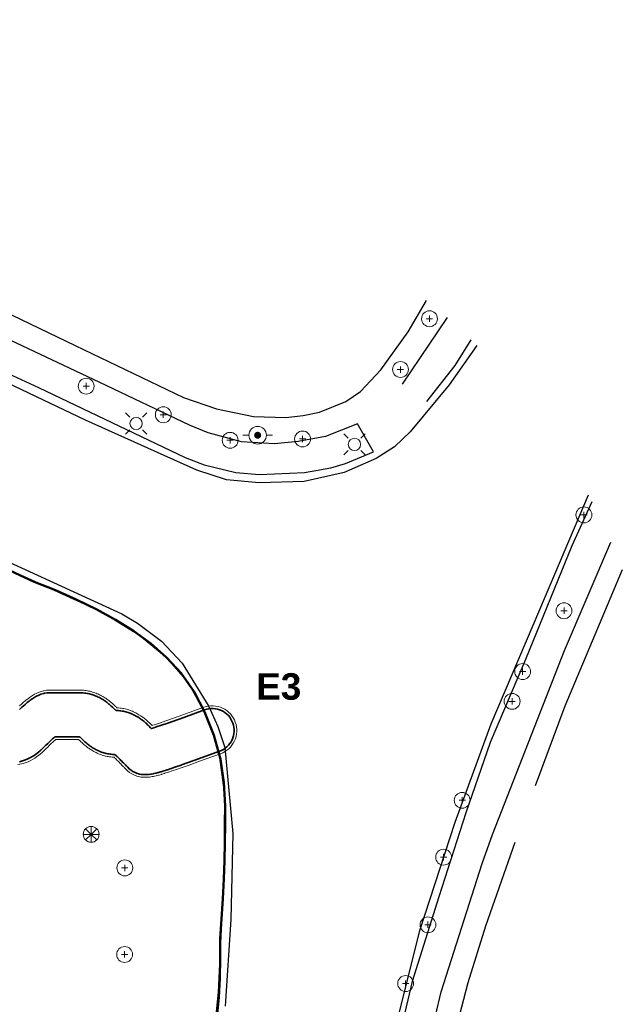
# Model space of a CAD drawing. Header units: metres. Extents: x -6552 to -6384, y 5654608 to 5654799.
# Tile 20 of 20: x -6418 to -6384, y 5654720 to 5654776. Entities that reach past the tile are written whole.
import ezdxf
from ezdxf.enums import TextEntityAlignment as Align

# ---------------------------------------------------------------- set-up
doc = ezdxf.new("R2010")
doc.units = ezdxf.units.M
doc.header["$LTSCALE"] = 0.5
doc.linetypes.add('PHANTOM', pattern=[22, 12, -2, 2, -2, 2, -2])
for name, color, linetype, lineweight in [('L-ANNO-TEXT', 2, 'Continuous', 18), ('L-HARD-PATT', 253, 'Continuous', 13), ('L-HARD-PAVE', 8, 'Continuous', 35), ('V-PROP-LINE', 7, 'PHANTOM', 50), ('V-ROAD-CURB', 7, 'Continuous', 25), ('V-ROAD-SW', 8, 'Continuous', 25), ('V-UTIL-ELEC', 1, 'Continuous', 18), ('V-UTIL-WATER', 4, 'Continuous', 18), ('V-VEG-TREE', 94, 'Continuous', 18)]:
    doc.layers.add(name, color=color, linetype=linetype, lineweight=lineweight)
doc.styles.add('BR-TITLE', font='arialbd.ttf')

# ---------------------------------------------------------------- blocks, each defined once
blk = doc.blocks.new('UTIL-HYDRANT')
at = {"lineweight": -2}
h = blk.add_hatch(color=0, dxfattribs=at)
h.dxf.hatch_style = 1
edge = h.paths.add_edge_path()
edge.add_arc((0, 0), 0.4, 0, 360)
at = {"color": 0, "lineweight": -2}
for p, q in [((-1, 0), (-1.7, 0)), ((1, 0), (1.7, 0))]:
    blk.add_line(p, q, dxfattribs=at)
blk.add_circle((0, 0), 1, dxfattribs=at)
blk = doc.blocks.new('UTIL-LIGHT')
at = {"color": 0, "lineweight": -2}
for p, q in [((-0.71, 0.71), (-1.2, 1.2)), ((0.71, 0.71), (1.2, 1.2)), ((-0.71, -0.71), (-1.2, -1.2)), ((0.71, -0.71), (1.2, -1.2))]:
    blk.add_line(p, q, dxfattribs=at)
blk.add_circle((0, 0), 0.7, dxfattribs=at)
blk = doc.blocks.new('VEG-TREE-DECID')
at = {"color": 0, "lineweight": -2}
for p, q in [((-0.6, 0), (0.6, 0)), ((0, -0.6), (0, 0.6))]:
    blk.add_line(p, q, dxfattribs=at)
blk.add_circle((0, 0), 1.5, dxfattribs=at)
blk = doc.blocks.new('VEG-TREE-CONIF')
at = {"color": 0, "lineweight": -2}
for q in [(-1.5, 0), (-1.06, 1.06), (-1.06, -1.06), (0, 1.5), (1.06, 1.06), (1.5, 0), (0, -1.5), (1.06, -1.06)]:
    blk.add_line((0, 0), q, dxfattribs=at)
blk.add_circle((0, 0), 1.5, dxfattribs=at)

msp = doc.modelspace()

# ---------------------------------------------------------------- linework, layer by layer
at = {"layer": 'L-HARD-PATT'}
for points in [[(-6418.196, 5654737.263), (-6418.181, 5654737.276), (-6418.086, 5654737.362), (-6418.069, 5654737.377), (-6417.979, 5654737.455), (-6417.959, 5654737.472), (-6417.875, 5654737.542), (-6417.851, 5654737.562), (-6417.773, 5654737.624), (-6417.743, 5654737.648), (-6417.671, 5654737.702), (-6417.634, 5654737.73), (-6417.567, 5654737.777), (-6417.519, 5654737.809), (-6417.458, 5654737.848), (-6417.394, 5654737.887), (-6417.339, 5654737.919), (-6417.25, 5654737.965), (-6417.202, 5654737.989), (-6417.074, 5654738.042), (-6417.031, 5654738.058), (-6416.841, 5654738.112), (-6416.804, 5654738.12), (-6416.661, 5654738.142), (-6416.516, 5654738.15), (-6414.719, 5654738.15), (-6414.631, 5654738.147), (-6414.569, 5654738.143), (-6414.483, 5654738.135), (-6414.42, 5654738.127), (-6414.336, 5654738.114), (-6414.273, 5654738.103), (-6414.192, 5654738.085), (-6414.129, 5654738.069), (-6414.051, 5654738.047), (-6413.989, 5654738.028), (-6413.915, 5654738.002), (-6413.852, 5654737.979), (-6413.783, 5654737.951), (-6413.72, 5654737.923), (-6413.655, 5654737.893), (-6413.593, 5654737.862), (-6413.532, 5654737.83), (-6413.47, 5654737.794), (-6413.414, 5654737.761), (-6413.352, 5654737.722), (-6413.301, 5654737.689), (-6413.238, 5654737.646), (-6413.191, 5654737.612), (-6413.129, 5654737.565), (-6413.086, 5654737.532), (-6413.023, 5654737.481), (-6412.984, 5654737.448), (-6412.922, 5654737.393), (-6412.886, 5654737.361), (-6412.824, 5654737.303), (-6412.791, 5654737.271), (-6412.745, 5654737.225), (-6412.716, 5654737.198), (-6412.691, 5654737.176), (-6412.67, 5654737.158), (-6412.656, 5654737.148), (-6412.631, 5654737.147), (-6412.569, 5654737.143), (-6412.483, 5654737.135), (-6412.42, 5654737.127), (-6412.336, 5654737.114), (-6412.273, 5654737.103), (-6412.192, 5654737.085), (-6412.129, 5654737.069), (-6412.051, 5654737.047), (-6411.989, 5654737.028), (-6411.915, 5654737.002), (-6411.852, 5654736.979), (-6411.783, 5654736.951), (-6411.72, 5654736.923), (-6411.655, 5654736.893), (-6411.593, 5654736.862), (-6411.532, 5654736.83), (-6411.47, 5654736.794), (-6411.414, 5654736.761), (-6411.352, 5654736.722), (-6411.301, 5654736.689), (-6411.238, 5654736.646), (-6411.191, 5654736.612), (-6411.129, 5654736.565), (-6411.086, 5654736.532), (-6411.023, 5654736.481), (-6410.984, 5654736.448), (-6410.922, 5654736.393), (-6410.886, 5654736.361), (-6410.824, 5654736.303), (-6410.791, 5654736.271), (-6410.729, 5654736.209), (-6410.669, 5654736.148), (-6410.664, 5654736.144), (-6410.62, 5654736.158), (-6410.422, 5654736.224), (-6410.194, 5654736.301), (-6409.891, 5654736.407), (-6409.514, 5654736.541), (-6408.929, 5654736.751), (-6407.74, 5654737.18), (-6407.608, 5654737.22), (-6407.474, 5654737.248), (-6407.337, 5654737.262), (-6407.199, 5654737.262), (-6407.063, 5654737.249), (-6406.928, 5654737.223), (-6406.796, 5654737.183), (-6406.669, 5654737.131), (-6406.548, 5654737.066), (-6406.433, 5654736.99), (-6406.327, 5654736.904), (-6406.229, 5654736.807), (-6406.142, 5654736.701), (-6406.065, 5654736.587), (-6406, 5654736.466), (-6405.947, 5654736.339), (-6405.907, 5654736.208), (-6405.88, 5654736.073), (-6405.866, 5654735.936), (-6405.865, 5654735.799), (-6405.879, 5654735.662), (-6405.905, 5654735.527), (-6405.944, 5654735.396), (-6405.997, 5654735.269), (-6406.061, 5654735.147), (-6406.137, 5654735.033), (-6406.224, 5654734.926), (-6406.321, 5654734.829), (-6406.427, 5654734.741), (-6406.541, 5654734.665), (-6406.662, 5654734.6), (-6406.788, 5654734.547), (-6407.979, 5654734.117), (-6407.981, 5654734.116), (-6408.57, 5654733.905), (-6408.575, 5654733.903), (-6408.959, 5654733.767), (-6408.966, 5654733.764), (-6409.277, 5654733.656), (-6409.288, 5654733.652), (-6409.526, 5654733.571), (-6409.537, 5654733.567), (-6409.747, 5654733.498), (-6409.761, 5654733.493), (-6409.943, 5654733.435), (-6409.963, 5654733.429), (-6410.116, 5654733.383), (-6410.145, 5654733.374), (-6410.269, 5654733.339), (-6410.297, 5654733.332), (-6410.408, 5654733.304), (-6410.443, 5654733.295), (-6410.54, 5654733.273), (-6410.589, 5654733.262), (-6410.672, 5654733.246), (-6410.742, 5654733.235), (-6410.811, 5654733.225), (-6410.919, 5654733.214), (-6410.974, 5654733.211), (-6411.156, 5654733.211), (-6411.197, 5654733.214), (-6411.312, 5654733.226), (-6411.426, 5654733.248), (-6411.537, 5654733.28), (-6411.565, 5654733.289), (-6411.7, 5654733.34), (-6411.829, 5654733.406), (-6411.95, 5654733.484), (-6412.063, 5654733.574), (-6412.165, 5654733.676), (-6412.174, 5654733.686), (-6412.183, 5654733.696), (-6412.197, 5654733.71), (-6412.216, 5654733.73), (-6412.238, 5654733.753), (-6412.264, 5654733.78), (-6412.294, 5654733.811), (-6412.327, 5654733.845), (-6412.364, 5654733.882), (-6412.404, 5654733.922), (-6412.447, 5654733.966), (-6412.493, 5654734.012), (-6412.542, 5654734.062), (-6412.595, 5654734.115), (-6412.65, 5654734.17), (-6412.709, 5654734.229), (-6412.755, 5654734.275), (-6412.784, 5654734.302), (-6412.809, 5654734.324), (-6412.83, 5654734.342), (-6412.844, 5654734.352), (-6412.869, 5654734.353), (-6412.931, 5654734.357), (-6413.017, 5654734.365), (-6413.08, 5654734.373), (-6413.164, 5654734.386), (-6413.227, 5654734.397), (-6413.308, 5654734.415), (-6413.371, 5654734.431), (-6413.449, 5654734.453), (-6413.511, 5654734.472), (-6413.585, 5654734.498), (-6413.648, 5654734.521), (-6413.717, 5654734.549), (-6413.78, 5654734.577), (-6413.845, 5654734.607), (-6413.907, 5654734.638), (-6413.968, 5654734.67), (-6414.03, 5654734.706), (-6414.086, 5654734.739), (-6414.148, 5654734.778), (-6414.199, 5654734.811), (-6414.262, 5654734.854), (-6414.309, 5654734.888), (-6414.371, 5654734.935), (-6414.414, 5654734.968), (-6414.477, 5654735.019), (-6414.516, 5654735.052), (-6414.578, 5654735.107), (-6414.614, 5654735.139), (-6414.676, 5654735.197), (-6414.709, 5654735.229), (-6414.755, 5654735.275), (-6414.784, 5654735.302), (-6414.809, 5654735.324), (-6414.83, 5654735.342), (-6414.842, 5654735.35), (-6416.132, 5654735.35), (-6416.152, 5654735.333), (-6416.223, 5654735.271), (-6416.304, 5654735.199), (-6416.392, 5654735.118), (-6416.488, 5654735.027), (-6416.591, 5654734.927), (-6416.702, 5654734.818), (-6416.823, 5654734.698), (-6416.892, 5654734.633), (-6417.015, 5654734.525), (-6417.101, 5654734.456), (-6417.222, 5654734.366), (-6417.331, 5654734.293), (-6417.45, 5654734.221), (-6417.584, 5654734.149), (-6417.701, 5654734.095), (-6417.864, 5654734.031), (-6417.979, 5654733.994), (-6418.17, 5654733.947), (-6418.284, 5654733.927)], [(-6418.196, 5654734.094), (-6418.025, 5654734.136), (-6417.91, 5654734.173), (-6417.764, 5654734.231), (-6417.647, 5654734.285), (-6417.528, 5654734.349), (-6417.408, 5654734.421), (-6417.312, 5654734.486), (-6417.191, 5654734.576), (-6417.113, 5654734.638), (-6416.99, 5654734.746), (-6416.929, 5654734.804), (-6416.807, 5654734.925), (-6416.696, 5654735.034), (-6416.592, 5654735.135), (-6416.494, 5654735.227), (-6416.405, 5654735.31), (-6416.323, 5654735.384), (-6416.249, 5654735.448), (-6416.186, 5654735.5), (-6414.796, 5654735.5), (-6414.794, 5654735.499), (-6414.779, 5654735.49), (-6414.761, 5654735.477), (-6414.738, 5654735.46), (-6414.712, 5654735.439), (-6414.683, 5654735.413), (-6414.651, 5654735.383), (-6414.603, 5654735.335), (-6414.574, 5654735.307), (-6414.511, 5654735.248), (-6414.479, 5654735.219), (-6414.417, 5654735.165), (-6414.382, 5654735.135), (-6414.319, 5654735.085), (-6414.281, 5654735.055), (-6414.219, 5654735.008), (-6414.177, 5654734.978), (-6414.114, 5654734.935), (-6414.069, 5654734.905), (-6414.006, 5654734.866), (-6413.957, 5654734.836), (-6413.894, 5654734.801), (-6413.84, 5654734.773), (-6413.778, 5654734.741), (-6413.72, 5654734.714), (-6413.657, 5654734.687), (-6413.595, 5654734.662), (-6413.533, 5654734.638), (-6413.467, 5654734.615), (-6413.404, 5654734.596), (-6413.334, 5654734.576), (-6413.272, 5654734.561), (-6413.199, 5654734.545), (-6413.137, 5654734.533), (-6413.061, 5654734.521), (-6412.999, 5654734.514), (-6412.922, 5654734.506), (-6412.859, 5654734.502), (-6412.797, 5654734.5), (-6412.794, 5654734.499), (-6412.779, 5654734.49), (-6412.761, 5654734.477), (-6412.738, 5654734.46), (-6412.712, 5654734.439), (-6412.683, 5654734.413), (-6412.651, 5654734.383), (-6412.603, 5654734.335), (-6412.544, 5654734.276), (-6412.488, 5654734.22), (-6412.436, 5654734.168), (-6412.386, 5654734.118), (-6412.34, 5654734.071), (-6412.297, 5654734.027), (-6412.257, 5654733.987), (-6412.22, 5654733.95), (-6412.187, 5654733.915), (-6412.157, 5654733.885), (-6412.13, 5654733.857), (-6412.107, 5654733.834), (-6412.088, 5654733.814), (-6412.074, 5654733.798), (-6412.064, 5654733.788), (-6412.054, 5654733.777), (-6411.963, 5654733.686), (-6411.862, 5654733.606), (-6411.754, 5654733.536), (-6411.639, 5654733.477), (-6411.519, 5654733.431), (-6411.491, 5654733.422), (-6411.391, 5654733.394), (-6411.29, 5654733.375), (-6411.187, 5654733.363), (-6411.146, 5654733.361), (-6410.984, 5654733.36), (-6410.928, 5654733.364), (-6410.832, 5654733.373), (-6410.763, 5654733.383), (-6410.701, 5654733.394), (-6410.617, 5654733.41), (-6410.574, 5654733.419), (-6410.477, 5654733.441), (-6410.445, 5654733.449), (-6410.334, 5654733.477), (-6410.31, 5654733.484), (-6410.185, 5654733.519), (-6410.159, 5654733.526), (-6410.006, 5654733.573), (-6409.988, 5654733.578), (-6409.807, 5654733.636), (-6409.794, 5654733.64), (-6409.584, 5654733.71), (-6409.575, 5654733.713), (-6409.336, 5654733.794), (-6409.326, 5654733.797), (-6409.015, 5654733.906), (-6409.009, 5654733.908), (-6408.625, 5654734.044), (-6408.621, 5654734.046), (-6408.032, 5654734.257), (-6408.03, 5654734.258), (-6406.839, 5654734.688), (-6406.726, 5654734.735), (-6406.618, 5654734.793), (-6406.516, 5654734.862), (-6406.422, 5654734.94), (-6406.335, 5654735.027), (-6406.258, 5654735.122), (-6406.19, 5654735.224), (-6406.132, 5654735.332), (-6406.086, 5654735.446), (-6406.051, 5654735.563), (-6406.027, 5654735.684), (-6406.015, 5654735.806), (-6406.016, 5654735.929), (-6406.028, 5654736.051), (-6406.052, 5654736.171), (-6406.088, 5654736.288), (-6406.136, 5654736.401), (-6406.194, 5654736.509), (-6406.262, 5654736.611), (-6406.34, 5654736.706), (-6406.427, 5654736.792), (-6406.522, 5654736.87), (-6406.625, 5654736.938), (-6406.733, 5654736.995), (-6406.846, 5654737.042), (-6406.964, 5654737.077), (-6407.084, 5654737.1), (-6407.206, 5654737.112), (-6407.329, 5654737.112), (-6407.451, 5654737.099), (-6407.571, 5654737.075), (-6407.689, 5654737.039), (-6408.878, 5654736.61), (-6409.463, 5654736.399), (-6409.842, 5654736.265), (-6410.145, 5654736.159), (-6410.374, 5654736.082), (-6410.573, 5654736.016), (-6410.706, 5654735.973), (-6410.718, 5654735.985), (-6410.775, 5654736.042), (-6410.835, 5654736.103), (-6410.897, 5654736.165), (-6410.926, 5654736.193), (-6410.989, 5654736.252), (-6411.021, 5654736.281), (-6411.083, 5654736.335), (-6411.118, 5654736.365), (-6411.181, 5654736.415), (-6411.219, 5654736.445), (-6411.281, 5654736.492), (-6411.323, 5654736.522), (-6411.386, 5654736.565), (-6411.431, 5654736.595), (-6411.494, 5654736.634), (-6411.543, 5654736.664), (-6411.606, 5654736.699), (-6411.66, 5654736.727), (-6411.722, 5654736.759), (-6411.78, 5654736.786), (-6411.843, 5654736.813), (-6411.905, 5654736.838), (-6411.967, 5654736.862), (-6412.033, 5654736.885), (-6412.096, 5654736.904), (-6412.166, 5654736.924), (-6412.228, 5654736.939), (-6412.301, 5654736.955), (-6412.363, 5654736.967), (-6412.439, 5654736.979), (-6412.501, 5654736.986), (-6412.578, 5654736.994), (-6412.641, 5654736.998), (-6412.703, 5654737), (-6412.706, 5654737.001), (-6412.721, 5654737.01), (-6412.739, 5654737.023), (-6412.762, 5654737.04), (-6412.788, 5654737.061), (-6412.817, 5654737.087), (-6412.849, 5654737.117), (-6412.897, 5654737.165), (-6412.926, 5654737.193), (-6412.989, 5654737.252), (-6413.021, 5654737.281), (-6413.083, 5654737.335), (-6413.118, 5654737.365), (-6413.181, 5654737.415), (-6413.219, 5654737.445), (-6413.281, 5654737.492), (-6413.323, 5654737.522), (-6413.386, 5654737.565), (-6413.431, 5654737.595), (-6413.494, 5654737.634), (-6413.543, 5654737.664), (-6413.606, 5654737.699), (-6413.66, 5654737.727), (-6413.722, 5654737.759), (-6413.78, 5654737.786), (-6413.843, 5654737.813), (-6413.905, 5654737.838), (-6413.967, 5654737.862), (-6414.033, 5654737.885), (-6414.096, 5654737.904), (-6414.166, 5654737.924), (-6414.228, 5654737.939), (-6414.301, 5654737.955), (-6414.363, 5654737.967), (-6414.439, 5654737.979), (-6414.501, 5654737.986), (-6414.578, 5654737.994), (-6414.641, 5654737.998), (-6414.719, 5654738), (-6416.516, 5654738), (-6416.645, 5654737.993), (-6416.773, 5654737.973), (-6416.81, 5654737.965), (-6416.98, 5654737.917), (-6417.023, 5654737.901), (-6417.137, 5654737.853), (-6417.185, 5654737.83), (-6417.265, 5654737.788), (-6417.319, 5654737.757), (-6417.377, 5654737.722), (-6417.437, 5654737.683), (-6417.481, 5654737.654), (-6417.547, 5654737.607), (-6417.58, 5654737.583), (-6417.653, 5654737.528), (-6417.679, 5654737.507), (-6417.757, 5654737.445), (-6417.779, 5654737.427), (-6417.863, 5654737.357), (-6417.881, 5654737.342), (-6417.971, 5654737.264), (-6417.986, 5654737.25), (-6418.081, 5654737.164), (-6418.094, 5654737.153), (-6418.196, 5654737.059)]]:
    msp.add_lwpolyline(points, dxfattribs=at)
at = {"layer": 'L-HARD-PAVE'}
msp.add_lwpolyline([(-6418.196, 5654737.059), (-6418.094, 5654737.153), (-6418.081, 5654737.164), (-6417.986, 5654737.25), (-6417.971, 5654737.264), (-6417.881, 5654737.342), (-6417.863, 5654737.357), (-6417.779, 5654737.427), (-6417.757, 5654737.445), (-6417.679, 5654737.507), (-6417.653, 5654737.528), (-6417.58, 5654737.583), (-6417.547, 5654737.607), (-6417.481, 5654737.654), (-6417.437, 5654737.683), (-6417.377, 5654737.722), (-6417.319, 5654737.757), (-6417.265, 5654737.788), (-6417.185, 5654737.83), (-6417.137, 5654737.853), (-6417.023, 5654737.901), (-6416.98, 5654737.917), (-6416.81, 5654737.965), (-6416.773, 5654737.973), (-6416.645, 5654737.993), (-6416.516, 5654738), (-6414.719, 5654738), (-6414.641, 5654737.998), (-6414.578, 5654737.994), (-6414.501, 5654737.986), (-6414.439, 5654737.979), (-6414.363, 5654737.967), (-6414.301, 5654737.955), (-6414.228, 5654737.939), (-6414.166, 5654737.924), (-6414.096, 5654737.904), (-6414.033, 5654737.885), (-6413.967, 5654737.862), (-6413.905, 5654737.838), (-6413.843, 5654737.813), (-6413.78, 5654737.786), (-6413.722, 5654737.759), (-6413.66, 5654737.727), (-6413.606, 5654737.699), (-6413.543, 5654737.664), (-6413.494, 5654737.634), (-6413.431, 5654737.595), (-6413.386, 5654737.565), (-6413.323, 5654737.522), (-6413.281, 5654737.492), (-6413.219, 5654737.445), (-6413.181, 5654737.415), (-6413.118, 5654737.365), (-6413.083, 5654737.335), (-6413.021, 5654737.281), (-6412.989, 5654737.252), (-6412.926, 5654737.193), (-6412.897, 5654737.165), (-6412.849, 5654737.117), (-6412.817, 5654737.087), (-6412.788, 5654737.061), (-6412.762, 5654737.04), (-6412.739, 5654737.023), (-6412.721, 5654737.01), (-6412.706, 5654737.001), (-6412.703, 5654737), (-6412.641, 5654736.998), (-6412.578, 5654736.994), (-6412.501, 5654736.986), (-6412.439, 5654736.979), (-6412.363, 5654736.967), (-6412.301, 5654736.955), (-6412.228, 5654736.939), (-6412.166, 5654736.924), (-6412.096, 5654736.904), (-6412.033, 5654736.885), (-6411.967, 5654736.862), (-6411.905, 5654736.838), (-6411.843, 5654736.813), (-6411.78, 5654736.786), (-6411.722, 5654736.759), (-6411.66, 5654736.727), (-6411.606, 5654736.699), (-6411.543, 5654736.664), (-6411.494, 5654736.634), (-6411.431, 5654736.595), (-6411.386, 5654736.565), (-6411.323, 5654736.522), (-6411.281, 5654736.492), (-6411.219, 5654736.445), (-6411.181, 5654736.415), (-6411.118, 5654736.365), (-6411.083, 5654736.335), (-6411.021, 5654736.281), (-6410.989, 5654736.252), (-6410.926, 5654736.193), (-6410.897, 5654736.165), (-6410.835, 5654736.103), (-6410.775, 5654736.042), (-6410.718, 5654735.985), (-6410.706, 5654735.973), (-6410.573, 5654736.016), (-6410.374, 5654736.082), (-6410.145, 5654736.159), (-6409.842, 5654736.265), (-6409.463, 5654736.399), (-6408.878, 5654736.61), (-6407.689, 5654737.039), (-6407.571, 5654737.075), (-6407.451, 5654737.099), (-6407.329, 5654737.112), (-6407.206, 5654737.112), (-6407.084, 5654737.1), (-6406.964, 5654737.077), (-6406.846, 5654737.042), (-6406.733, 5654736.995), (-6406.625, 5654736.938), (-6406.522, 5654736.87), (-6406.427, 5654736.792), (-6406.34, 5654736.706), (-6406.262, 5654736.611), (-6406.194, 5654736.509), (-6406.136, 5654736.401), (-6406.088, 5654736.288), (-6406.052, 5654736.171), (-6406.028, 5654736.051), (-6406.016, 5654735.929), (-6406.015, 5654735.806), (-6406.027, 5654735.684), (-6406.051, 5654735.563), (-6406.086, 5654735.446), (-6406.132, 5654735.332), (-6406.19, 5654735.224), (-6406.258, 5654735.122), (-6406.335, 5654735.027), (-6406.422, 5654734.94), (-6406.516, 5654734.862), (-6406.618, 5654734.793), (-6406.726, 5654734.735), (-6406.839, 5654734.688), (-6408.03, 5654734.258), (-6408.032, 5654734.257), (-6408.621, 5654734.046), (-6408.625, 5654734.044), (-6409.009, 5654733.908), (-6409.015, 5654733.906), (-6409.326, 5654733.797), (-6409.336, 5654733.794), (-6409.575, 5654733.713), (-6409.584, 5654733.71), (-6409.794, 5654733.64), (-6409.807, 5654733.636), (-6409.988, 5654733.578), (-6410.006, 5654733.573), (-6410.159, 5654733.526), (-6410.185, 5654733.519), (-6410.31, 5654733.484), (-6410.334, 5654733.477), (-6410.445, 5654733.449), (-6410.477, 5654733.441), (-6410.574, 5654733.419), (-6410.617, 5654733.41), (-6410.701, 5654733.394), (-6410.763, 5654733.383), (-6410.832, 5654733.373), (-6410.928, 5654733.364), (-6410.984, 5654733.36), (-6411.146, 5654733.361), (-6411.187, 5654733.363), (-6411.29, 5654733.375), (-6411.391, 5654733.394), (-6411.491, 5654733.422), (-6411.519, 5654733.431), (-6411.639, 5654733.477), (-6411.754, 5654733.536), (-6411.862, 5654733.606), (-6411.963, 5654733.686), (-6412.054, 5654733.777), (-6412.064, 5654733.788), (-6412.074, 5654733.798), (-6412.088, 5654733.814), (-6412.107, 5654733.834), (-6412.13, 5654733.857), (-6412.157, 5654733.885), (-6412.187, 5654733.915), (-6412.22, 5654733.95), (-6412.257, 5654733.987), (-6412.297, 5654734.027), (-6412.34, 5654734.071), (-6412.386, 5654734.118), (-6412.436, 5654734.168), (-6412.488, 5654734.22), (-6412.544, 5654734.276), (-6412.603, 5654734.335), (-6412.651, 5654734.383), (-6412.683, 5654734.413), (-6412.712, 5654734.439), (-6412.738, 5654734.46), (-6412.761, 5654734.477), (-6412.779, 5654734.49), (-6412.794, 5654734.499), (-6412.797, 5654734.5), (-6412.859, 5654734.502), (-6412.922, 5654734.506), (-6412.999, 5654734.514), (-6413.061, 5654734.521), (-6413.137, 5654734.533), (-6413.199, 5654734.545), (-6413.272, 5654734.561), (-6413.334, 5654734.576), (-6413.404, 5654734.596), (-6413.467, 5654734.615), (-6413.533, 5654734.638), (-6413.595, 5654734.662), (-6413.657, 5654734.687), (-6413.72, 5654734.714), (-6413.778, 5654734.741), (-6413.84, 5654734.773), (-6413.894, 5654734.801), (-6413.957, 5654734.836), (-6414.006, 5654734.866), (-6414.069, 5654734.905), (-6414.114, 5654734.935), (-6414.177, 5654734.978), (-6414.219, 5654735.008), (-6414.281, 5654735.055), (-6414.319, 5654735.085), (-6414.382, 5654735.135), (-6414.417, 5654735.165), (-6414.479, 5654735.219), (-6414.511, 5654735.248), (-6414.574, 5654735.307), (-6414.603, 5654735.335), (-6414.651, 5654735.383), (-6414.683, 5654735.413), (-6414.712, 5654735.439), (-6414.738, 5654735.46), (-6414.761, 5654735.477), (-6414.779, 5654735.49), (-6414.794, 5654735.499), (-6414.796, 5654735.5), (-6416.186, 5654735.5), (-6416.249, 5654735.448), (-6416.323, 5654735.384), (-6416.405, 5654735.31), (-6416.494, 5654735.227), (-6416.592, 5654735.135), (-6416.696, 5654735.034), (-6416.807, 5654734.925), (-6416.929, 5654734.804), (-6416.99, 5654734.746), (-6417.113, 5654734.638), (-6417.191, 5654734.576), (-6417.312, 5654734.486), (-6417.408, 5654734.421), (-6417.528, 5654734.349), (-6417.647, 5654734.285), (-6417.764, 5654734.231), (-6417.91, 5654734.173), (-6418.025, 5654734.136), (-6418.196, 5654734.094)], dxfattribs=at)
at = {"layer": 'V-PROP-LINE'}
msp.add_lwpolyline([(-6420.918, 5654745.939), (-6417.366, 5654744.295), (-6416.158, 5654743.816), (-6414.975, 5654743.287), (-6413.803, 5654742.721), (-6412.74, 5654742.144), (-6411.714, 5654741.497), (-6410.743, 5654740.789), (-6409.848, 5654739.998), (-6409.021, 5654739.109), (-6408.284, 5654738.062), (-6407.702, 5654736.925), (-6407.157, 5654735.604), (-6406.783, 5654734.237), (-6406.595, 5654732.915), (-6406.528, 5654731.589), (-6406.53, 5654730.553), (-6406.54, 5654729.517), (-6406.563, 5654728.481), (-6406.603, 5654727.446), (-6406.66, 5654726.312), (-6406.726, 5654725.178), (-6406.808, 5654724.045), (-6406.806, 5654722.935), (-6406.828, 5654721.825), (-6406.887, 5654720.715), (-6406.997, 5654719.606)], dxfattribs=at)
at = {"layer": 'V-ROAD-CURB'}
for points in [[(-6399.02, 5654753.263), (-6400.834, 5654752.546), (-6402.379, 5654752.256), (-6403.723, 5654752.124), (-6405.601, 5654752.234), (-6407.487, 5654752.749), (-6408.549, 5654753.186), (-6413.64, 5654755.594), (-6418.717, 5654758.008), (-6423.73, 5654760.286), (-6428.739, 5654762.566), (-6436.733, 5654766.358), (-6444.73, 5654770.156), (-6452.721, 5654773.947), (-6456.504, 5654775.471)], [(-6392.244, 5654757.705), (-6393.814, 5654755.466), (-6396.021, 5654752.808), (-6396.906, 5654751.946), (-6397.958, 5654751.292), (-6399.773, 5654750.501), (-6402.032, 5654749.98), (-6404.587, 5654749.909), (-6406.439, 5654750.087), (-6408.135, 5654750.632), (-6414.443, 5654753.456), (-6423.313, 5654757.683), (-6432.192, 5654761.911), (-6441.065, 5654766.134), (-6448.411, 5654769.461), (-6455.753, 5654772.785)], [(-6457.746, 5654763.547), (-6448.77, 5654759.325), (-6439.793, 5654755.112), (-6430.817, 5654750.9), (-6424.677, 5654748.098), (-6418.535, 5654745.293), (-6412.395, 5654742.483), (-6411.501, 5654741.95), (-6410.145, 5654740.921), (-6408.972, 5654739.691), (-6407.454, 5654737.225), (-6406.933, 5654736.092), (-6406.533, 5654734.904), (-6406.095, 5654730.03), (-6406.195, 5654725.136), (-6406.515, 5654720.221)], [(-6393.925, 5654759.287), (-6396.47, 5654755.509)], [(-6398.302, 5654629.037), (-6400.011, 5654635.971), (-6401.156, 5654641.68), (-6402.404, 5654649.2), (-6402.753, 5654652.036), (-6403.045, 5654655.399), (-6403.327, 5654662.047), (-6403.399, 5654668.169), (-6403.461, 5654674.278), (-6403.15, 5654681.461), (-6402.751, 5654686.567), (-6402.35, 5654691.673), (-6401.448, 5654698.223), (-6400.215, 5654705.051), (-6397.941, 5654714.638), (-6396.709, 5654719.579), (-6395.485, 5654724.522), (-6393.48, 5654730.67), (-6391.422, 5654736.238), (-6388.664, 5654742.729), (-6385.906, 5654749.221)], [(-6396.506, 5654631.102), (-6397.445, 5654635.576), (-6398.601, 5654642.088), (-6399.712, 5654647.374), (-6400.198, 5654650.802), (-6400.522, 5654654.629), (-6400.963, 5654662.228), (-6401.297, 5654670.377), (-6401.068, 5654676.596), (-6400.845, 5654682.813), (-6400.506, 5654687.105), (-6399.552, 5654694.201), (-6398.305, 5654701.112), (-6397.057, 5654708.013), (-6395.549, 5654715.597), (-6394.268, 5654721.039), (-6391.947, 5654728.312), (-6391.347, 5654729.968), (-6389.313, 5654735.184), (-6387.267, 5654740.396), (-6384.635, 5654746.553)]]:
    msp.add_lwpolyline(points, dxfattribs=at)
at = {"layer": 'V-ROAD-SW'}
for points in [[(-6454.929, 5654776.177), (-6452.254, 5654775.039), (-6444.487, 5654771.44), (-6436.72, 5654767.838), (-6428.952, 5654764.241), (-6421.187, 5654760.642), (-6415.037, 5654757.698), (-6408.884, 5654754.757), (-6407.018, 5654754.103), (-6404.913, 5654753.674), (-6403.088, 5654753.622), (-6402.105, 5654753.72), (-6401.162, 5654753.918), (-6399.682, 5654754.518), (-6398.842, 5654755.083), (-6397.681, 5654756.314), (-6396.135, 5654758.473), (-6395.089, 5654760.248)], [(-6407.152, 5654718.587), (-6406.902, 5654721.026), (-6406.586, 5654727.747), (-6406.541, 5654732.208), (-6406.859, 5654734.625), (-6407.073, 5654735.384), (-6407.745, 5654737.02), (-6408.615, 5654738.601), (-6409.794, 5654739.945), (-6411.571, 5654741.406), (-6413.645, 5654742.638), (-6420.92, 5654745.934), (-6428.324, 5654749.391), (-6435.739, 5654752.85), (-6443.15, 5654756.304), (-6450.563, 5654759.767), (-6457.973, 5654763.228), (-6461.205, 5654764.608), (-6465.598, 5654766.232)], [(-6436.546, 5654764.467), (-6427.992, 5654760.289), (-6422.55, 5654757.813), (-6417.116, 5654755.326), (-6408.789, 5654751.338), (-6407.717, 5654750.932), (-6405.924, 5654750.497), (-6404.579, 5654750.381), (-6402.015, 5654750.496), (-6400.53, 5654750.759), (-6399.698, 5654751.013), (-6398.106, 5654751.677), (-6399.022, 5654753.26)], [(-6395.07, 5654754.523), (-6393.462, 5654756.571), (-6392.557, 5654758.016)], [(-6385.708, 5654748.829), (-6386.86, 5654746.345), (-6389.473, 5654739.898), (-6391.49, 5654735.185), (-6392.875, 5654731.201), (-6394.393, 5654726.425), (-6395.911, 5654721.629), (-6397.764, 5654713.795), (-6399.376, 5654706.57), (-6400.46, 5654700.069), (-6401.548, 5654693.562), (-6402.148, 5654689.404), (-6402.712, 5654681.314), (-6402.949, 5654674.388), (-6402.956, 5654668.833), (-6402.966, 5654663.283), (-6402.842, 5654658.921), (-6402.543, 5654655.815), (-6401.599, 5654648.832), (-6400.648, 5654641.845), (-6399.219, 5654634.559), (-6397.94, 5654629.42)], [(-6383.986, 5654744.968), (-6387.243, 5654737.253), (-6388.941, 5654732.722)], [(-6390.084, 5654729.512), (-6391.745, 5654724.758), (-6392.754, 5654721.558), (-6393.85, 5654717.329), (-6394.873, 5654712.712)]]:
    msp.add_lwpolyline(points, dxfattribs=at)

# ---------------------------------------------------------------- block references
at = {"layer": 'V-UTIL-ELEC', "xscale": 0.5, "yscale": 0.5}
for p in [(-6411.577, 5654753.271), (-6399.186, 5654752.092)]:
    msp.add_blockref('UTIL-LIGHT', p, dxfattribs=at)
at = {"layer": 'V-UTIL-WATER', "xscale": 0.5, "yscale": 0.5}
msp.add_blockref('UTIL-HYDRANT', (-6404.679, 5654752.61), dxfattribs=at)
at = {"layer": 'V-VEG-TREE', "xscale": 0.3, "yscale": 0.3}
for name, p in [('VEG-TREE-DECID', (-6394.93, 5654759.216)), ('VEG-TREE-DECID', (-6396.576, 5654756.336)), ('VEG-TREE-DECID', (-6414.408, 5654755.394)), ('VEG-TREE-DECID', (-6410.035, 5654753.771)), ('VEG-TREE-DECID', (-6402.13, 5654752.399)), ('VEG-TREE-DECID', (-6406.243, 5654752.324)), ('VEG-TREE-DECID', (-6386.165, 5654748.091)), ('VEG-TREE-DECID', (-6387.295, 5654742.656)), ('VEG-TREE-DECID', (-6389.644, 5654739.206)), ('VEG-TREE-DECID', (-6390.241, 5654737.515)), ('VEG-TREE-DECID', (-6393.071, 5654731.903)), ('VEG-TREE-CONIF', (-6414.13, 5654729.972)), ('VEG-TREE-DECID', (-6394.128, 5654728.68)), ('VEG-TREE-DECID', (-6412.22, 5654728.071)), ('VEG-TREE-DECID', (-6395.016, 5654724.845)), ('VEG-TREE-DECID', (-6412.23, 5654723.16)), ('VEG-TREE-DECID', (-6396.283, 5654721.511))]:
    msp.add_blockref(name, p, dxfattribs=at)

# ---------------------------------------------------------------- texts
at = {"layer": 'L-ANNO-TEXT', "style": 'BR-TITLE'}
msp.add_text('E3', height=1.5, dxfattribs=at).set_placement((-6404.764, 5654738.363), align=Align.MIDDLE_LEFT)

doc.saveas('drawing.dxf')
